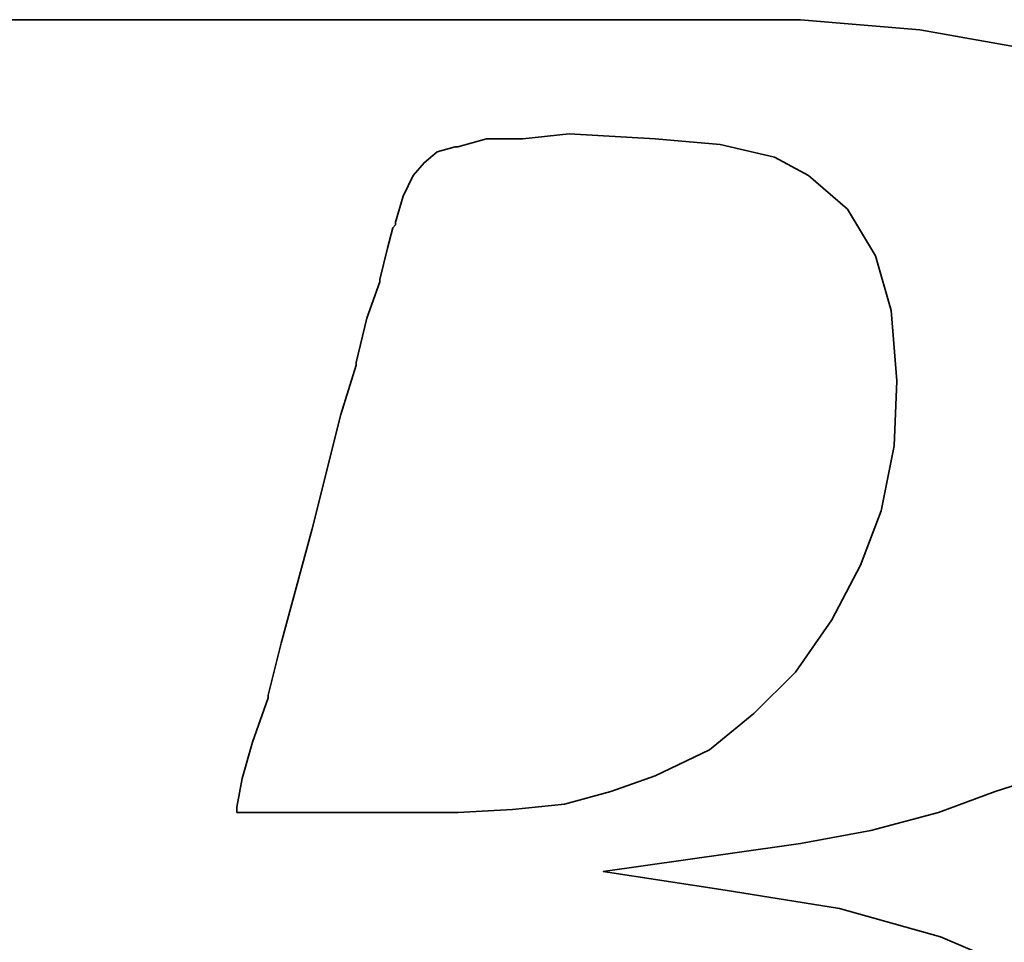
# Model space of a CAD drawing. Extents: x -178 to 287, y 74 to 351.
# Tile 30 of 48: x 208.41 to 209.76, y 143.82 to 145.07. Entities that reach past the tile are written whole.
import ezdxf

# ---------------------------------------------------------------- set-up
doc = ezdxf.new("R2010")
doc.units = 0
doc.header["$LTSCALE"] = 3
doc.header["$MEASUREMENT"] = 0
doc.layers.add('DIM', color=4, linetype='CONTINUOUS')
doc.layers.add('layer 1', color=7, linetype='CONTINUOUS')

# ---------------------------------------------------------------- blocks, each defined once
blk = doc.blocks.new('TBI MOTION logo(完整正式版)')
at = {"layer": 'layer 1', "color": 22, "lineweight": 35}
for points, knots in [([(-64.65375, -6.86375), (-64.65375, -6.86375), (-64.84375, -7.29625), (-64.84375, -7.29625), (-64.84375, -7.29625), (-64.84375, -7.29625), (-64.86875, -7.34375), (-64.86875, -7.34375), (-64.86875, -7.34375), (-64.86875, -7.34375), (-64.86875, -7.36875), (-64.86875, -7.36875), (-64.86875, -7.36875), (-64.86875, -7.36875), (-65.15375, -7.65375), (-65.15375, -7.65375), (-65.15375, -7.65375), (-65.15375, -7.65375), (-65.17875, -7.65375), (-65.17875, -7.65375), (-65.17875, -7.65375), (-65.17875, -7.65375), (-65.20375, -7.67875), (-65.20375, -7.67875), (-65.20375, -7.67875), (-65.20375, -7.67875), (-65.58875, -7.87125), (-65.58875, -7.87125), (-65.58875, -7.87125), (-65.58875, -7.87125), (-65.63375, -7.87125), (-65.63375, -7.87125), (-65.63375, -7.87125), (-65.63375, -7.87125), (-65.65875, -7.89375), (-65.65875, -7.89375), (-65.65875, -7.89375), (-65.65875, -7.89375), (-66.09375, -7.94375), (-66.09375, -7.94375), (-66.09375, -7.94375), (-66.09375, -7.94375), (-66.11375, -7.94375), (-66.11375, -7.94375), (-66.11375, -7.94375), (-66.11375, -7.94375), (-66.16375, -7.94375), (-66.16375, -7.94375), (-66.16375, -7.94375), (-66.16375, -7.94375), (-66.30875, -7.94375), (-66.30875, -7.94375), (-66.30875, -7.94375), (-66.30875, -7.94375), (-66.69375, -7.94375), (-66.69375, -7.94375), (-66.69375, -7.94375), (-66.69375, -7.94375), (-67.07375, -7.94375), (-67.07375, -7.94375), (-67.07375, -7.94375), (-67.07375, -7.94375), (-67.12375, -7.94375), (-67.12375, -7.94375), (-67.12375, -7.94375), (-67.12375, -7.94375), (-67.12375, -7.96625), (-67.12375, -7.96625), (-67.12375, -7.96625), (-67.12375, -7.96625), (-67.14875, -7.99125), (-67.14875, -7.99125), (-67.14875, -7.99125), (-67.14875, -7.99125), (-67.24375, -8.34875), (-67.24375, -8.34875), (-67.24375, -8.34875), (-67.24375, -8.34875), (-67.31375, -8.68625), (-67.31375, -8.68625), (-67.31375, -8.68625), (-67.31375, -8.68625), (-67.26875, -8.68625), (-67.26875, -8.68625), (-67.26875, -8.68625), (-67.26875, -8.68625), (-67.07375, -8.68625), (-67.07375, -8.68625), (-67.07375, -8.68625), (-67.07375, -8.68625), (-66.54875, -8.68625), (-66.54875, -8.68625), (-66.54875, -8.68625), (-66.54875, -8.68625), (-65.82625, -8.68625), (-65.82625, -8.68625), (-65.82625, -8.68625), (-65.82625, -8.68625), (-65.01375, -8.68625), (-65.01375, -8.68625), (-65.01375, -8.68625), (-65.01375, -8.68625), (-64.05375, -8.68625), (-64.05375, -8.68625), (-64.05375, -8.68625), (-64.05375, -8.68625), (-62.08375, -8.68625), (-62.08375, -8.68625), (-62.08375, -8.68625), (-62.08375, -8.68625), (-60.06875, -8.68625), (-60.06875, -8.68625), (-60.06875, -8.68625), (-60.06875, -8.68625), (-59.10875, -8.68625), (-59.10875, -8.68625), (-59.10875, -8.68625), (-59.10875, -8.68625), (-58.29375, -8.68625), (-58.29375, -8.68625), (-58.29375, -8.68625), (-58.29375, -8.68625), (-57.57375, -8.68625), (-57.57375, -8.68625), (-57.57375, -8.68625), (-57.57375, -8.68625), (-57.04875, -8.68625), (-57.04875, -8.68625), (-57.04875, -8.68625), (-57.04875, -8.68625), (-56.85375, -8.68625), (-56.85375, -8.68625), (-56.85375, -8.68625), (-56.85375, -8.68625), (-56.70875, -8.68625), (-56.70875, -8.68625), (-56.70875, -8.68625), (-56.70875, -8.68625), (-56.61375, -8.68625), (-56.61375, -8.68625), (-56.61375, -8.68625), (-56.61375, -8.68625), (-56.56875, -8.68625), (-56.56875, -8.68625), (-56.56875, -8.68625), (-56.56875, -8.68625), (-55.65375, -8.63875), (-55.65375, -8.63875), (-55.65375, -8.63875), (-55.65375, -8.63875), (-54.76875, -8.51875), (-54.76875, -8.51875), (-54.76875, -8.51875), (-54.76875, -8.51875), (-53.90375, -8.30375), (-53.90375, -8.30375), (-53.90375, -8.30375), (-53.90375, -8.30375), (-53.08875, -8.03875), (-53.08875, -8.03875), (-53.08875, -8.03875), (-53.08875, -8.03875), (-52.34375, -7.65375), (-52.34375, -7.65375), (-52.34375, -7.65375), (-52.34375, -7.65375), (-51.69875, -7.29625), (-51.69875, -7.29625), (-51.69875, -7.29625), (-51.69875, -7.29625), (-51.21875, -6.91125), (-51.21875, -6.91125), (-51.21875, -6.91125), (-51.21875, -6.91125), (-50.83375, -6.50375), (-50.83375, -6.50375), (-50.83375, -6.50375), (-50.83375, -6.50375), (-50.44875, -5.94875), (-50.44875, -5.94875), (-50.44875, -5.94875), (-50.44875, -5.94875), (-50.13875, -5.30375), (-50.13875, -5.30375), (-50.13875, -5.30375), (-50.13875, -5.30375), (-49.99375, -4.65375), (-49.99375, -4.65375), (-49.99375, -4.65375), (-49.99375, -4.65375), (-49.92375, -3.98375), (-49.92375, -3.98375), (-49.92375, -3.98375), (-49.92375, -3.98375), (-49.99375, -3.19374), (-49.99375, -3.19374), (-49.99375, -3.19374), (-49.99375, -3.19374), (-50.23374, -2.44874), (-50.23374, -2.44874), (-50.23374, -2.44874), (-50.23374, -2.44874), (-50.59375, -1.87374), (-50.59375, -1.87374), (-50.59375, -1.87374), (-50.59375, -1.87374), (-51.09875, -1.31874), (-51.09875, -1.31874), (-51.09875, -1.31874), (-51.09875, -1.31874), (-51.74375, -0.81875), (-51.74375, -0.81875), (-51.74375, -0.81875), (-51.74375, -0.81875), (-52.53875, -0.48125), (-52.53875, -0.48125), (-52.53875, -0.48125), (-52.53875, -0.48125), (-53.47375, -0.21875), (-53.47375, -0.21875), (-53.47375, -0.21875), (-53.47375, -0.21875), (-54.52875, -0.04874), (-54.52875, -0.04874), (-54.52875, -0.04874), (-54.52875, -0.04874), (-55.65375, 0.12125), (-55.65375, 0.12125), (-55.65375, 0.12125), (-55.65375, 0.12125), (-54.50375, 0.28624), (-54.50375, 0.28624), (-54.50375, 0.28624), (-54.50375, 0.28624), (-53.83375, 0.38124), (-53.83375, 0.38124), (-53.83375, 0.38124), (-53.83375, 0.38124), (-53.18375, 0.50125), (-53.18375, 0.50125), (-53.18375, 0.50125), (-53.18375, 0.50125), (-52.55875, 0.66874), (-52.55875, 0.66874), (-52.55875, 0.66874), (-52.55875, 0.66874), (-52.03375, 0.86124), (-52.03375, 0.86124), (-52.03375, 0.86124), (-52.03375, 0.86124), (-51.50374, 1.03124), (-51.50374, 1.03124), (-51.50374, 1.03124), (-51.50374, 1.03124), (-51.09875, 1.27125), (-51.09875, 1.27125), (-51.09875, 1.27125), (-51.09875, 1.27125), (-50.71375, 1.48624), (-50.71375, 1.48624), (-50.71375, 1.48624), (-50.71375, 1.48624), (-50.37625, 1.77625), (-50.37625, 1.77625), (-50.37625, 1.77625), (-50.37625, 1.77625), (-49.82375, 2.37625), (-49.82375, 2.37625), (-49.82375, 2.37625), (-49.82375, 2.37625), (-49.41875, 2.99625), (-49.41875, 2.99625), (-49.41875, 2.99625), (-49.41875, 2.99625), (-49.22375, 3.76625), (-49.22375, 3.76625), (-49.22375, 3.76625), (-49.22375, 3.76625), (-49.15375, 4.50874), (-49.15375, 4.50874), (-49.15375, 4.50874), (-49.15375, 4.50874), (-49.20375, 5.25125), (-49.20375, 5.25125), (-49.20375, 5.25125), (-49.20375, 5.25125), (-49.41875, 5.92625), (-49.41875, 5.92625), (-49.41875, 5.92625), (-49.41875, 5.92625), (-49.77875, 6.47625), (-49.77875, 6.47625), (-49.77875, 6.47625), (-49.77875, 6.47625), (-50.33125, 7.02624), (-50.33125, 7.02624), (-50.33125, 7.02624), (-50.33125, 7.02624), (-51.00125, 7.43625), (-51.00125, 7.43625), (-51.00125, 7.43625), (-51.00125, 7.43625), (-51.79375, 7.72625), (-51.79375, 7.72625), (-51.79375, 7.72625), (-51.79375, 7.72625), (-52.72875, 7.89124), (-52.72875, 7.89124), (-52.72875, 7.89124), (-52.72875, 7.89124), (-53.83375, 7.98625), (-53.83375, 7.98625), (-53.83375, 7.98625), (-53.83375, 7.98625), (-53.92875, 7.98625), (-53.92875, 7.98625), (-53.92875, 7.98625), (-53.92875, 7.98625), (-54.26375, 7.98625), (-54.26375, 7.98625), (-54.26375, 7.98625), (-54.26375, 7.98625), (-54.74375, 7.98625), (-54.74375, 7.98625), (-54.74375, 7.98625), (-54.74375, 7.98625), (-55.36875, 7.98625), (-55.36875, 7.98625), (-55.36875, 7.98625), (-55.36875, 7.98625), (-56.13375, 7.98625), (-56.13375, 7.98625), (-56.13375, 7.98625), (-56.13375, 7.98625), (-56.94875, 7.98625), (-56.94875, 7.98625), (-56.94875, 7.98625), (-56.94875, 7.98625), (-58.77625, 7.98625), (-58.77625, 7.98625), (-58.77625, 7.98625), (-58.77625, 7.98625), (-60.59875, 7.98625), (-60.59875, 7.98625), (-60.59875, 7.98625), (-60.59875, 7.98625), (-61.41375, 7.98625), (-61.41375, 7.98625), (-61.41375, 7.98625), (-61.41375, 7.98625), (-62.17875, 7.98625), (-62.17875, 7.98625), (-62.17875, 7.98625), (-62.17875, 7.98625), (-62.80375, 7.98625), (-62.80375, 7.98625), (-62.80375, 7.98625), (-62.80375, 7.98625), (-63.30625, 7.98625), (-63.30625, 7.98625), (-63.30625, 7.98625), (-63.30625, 7.98625), (-63.57375, 7.98625), (-63.57375, 7.98625), (-63.57375, 7.98625), (-63.57375, 7.98625), (-63.57375, 7.96375), (-63.57375, 7.96375), (-63.57375, 7.96375), (-63.57375, 7.96375), (-63.59875, 7.94125), (-63.59875, 7.94125), (-63.59875, 7.94125), (-63.59875, 7.94125), (-63.69375, 7.55625), (-63.69375, 7.55625), (-63.69375, 7.55625), (-63.69375, 7.55625), (-63.76375, 7.24624), (-63.76375, 7.24624), (-63.76375, 7.24624), (-63.76375, 7.24624), (-63.23875, 7.24624), (-63.23875, 7.24624), (-63.23875, 7.24624), (-63.23875, 7.24624), (-62.75875, 7.24624), (-62.75875, 7.24624), (-62.75875, 7.24624), (-62.75875, 7.24624), (-62.61125, 7.24624), (-62.61125, 7.24624), (-62.61125, 7.24624), (-62.61125, 7.24624), (-62.56625, 7.24624), (-62.56625, 7.24624), (-62.56625, 7.24624), (-62.56625, 7.24624), (-62.22875, 7.24624), (-62.22875, 7.24624), (-62.22875, 7.24624), (-62.22875, 7.24624), (-62.20375, 7.24624), (-62.20375, 7.24624), (-62.20375, 7.24624), (-62.20375, 7.24624), (-62.17875, 7.21875), (-62.17875, 7.21875), (-62.17875, 7.21875), (-62.17875, 7.21875), (-61.96375, 7.17125), (-61.96375, 7.17125), (-61.96375, 7.17125), (-61.96375, 7.17125), (-61.72375, 7.12624), (-61.72375, 7.12624), (-61.72375, 7.12624), (-61.72375, 7.12624), (-61.70375, 7.12624), (-61.70375, 7.12624), (-61.70375, 7.12624), (-61.70375, 7.12624), (-61.55875, 7.07624), (-61.55875, 7.07624), (-61.55875, 7.07624), (-61.55875, 7.07624), (-61.50875, 7.07624), (-61.50875, 7.07624), (-61.50875, 7.07624), (-61.50875, 7.07624), (-61.48375, 7.02624), (-61.48375, 7.02624), (-61.48375, 7.02624), (-61.48375, 7.02624), (-61.31875, 6.83375), (-61.31875, 6.83375), (-61.31875, 6.83375), (-61.31875, 6.83375), (-61.29375, 6.81125), (-61.29375, 6.81125), (-61.29375, 6.81125), (-61.29375, 6.81125), (-61.29375, 6.78625), (-61.29375, 6.78625), (-61.29375, 6.78625), (-61.29375, 6.78625), (-61.19875, 6.50124), (-61.19875, 6.50124), (-61.19875, 6.50124), (-61.19875, 6.50124), (-61.17375, 6.45124), (-61.17375, 6.45124), (-61.17375, 6.45124), (-61.17375, 6.45124), (-61.19875, 6.40625), (-61.19875, 6.40625), (-61.19875, 6.40625), (-61.19875, 6.40625), (-61.26875, 5.99624), (-61.26875, 5.99624), (-61.26875, 5.99624), (-61.26875, 5.99624), (-61.26875, 5.85125), (-61.26875, 5.85125), (-61.26875, 5.85125), (-61.26875, 5.85125), (-61.26875, 5.82625), (-61.26875, 5.82625), (-61.26875, 5.82625), (-61.26875, 5.82625), (-61.29375, 5.80625), (-61.29375, 5.80625), (-61.29375, 5.80625), (-61.29375, 5.80625), (-61.34125, 5.66125), (-61.34125, 5.66125), (-61.34125, 5.66125), (-61.34125, 5.66125), (-61.41375, 5.44625), (-61.41375, 5.44625), (-61.41375, 5.44625), (-61.41375, 5.44625), (-61.48375, 5.15625), (-61.48375, 5.15625), (-61.48375, 5.15625), (-61.48375, 5.15625), (-61.58375, 4.82124), (-61.58375, 4.82124), (-61.58375, 4.82124), (-61.58375, 4.82124), (-61.79875, 4.00375), (-61.79875, 4.00375), (-61.79875, 4.00375), (-61.79875, 4.00375), (-62.05875, 2.99625), (-62.05875, 2.99625), (-62.05875, 2.99625), (-62.05875, 2.99625), (-62.34875, 1.91625), (-62.34875, 1.91625), (-62.34875, 1.91625), (-62.34875, 1.91625), (-62.97375, -0.41124), (-62.97375, -0.41124), (-62.97375, -0.41124), (-62.97375, -0.41124), (-63.59875, -2.75875), (-63.59875, -2.75875), (-63.59875, -2.75875), (-63.59875, -2.75875), (-63.88375, -3.86374), (-63.88375, -3.86374), (-63.88375, -3.86374), (-63.88375, -3.86374), (-64.14875, -4.82374), (-64.14875, -4.82374), (-64.14875, -4.82374), (-64.14875, -4.82374), (-64.36375, -5.64125), (-64.36375, -5.64125), (-64.36375, -5.64125), (-64.36375, -5.64125), (-64.43625, -5.97625), (-64.43625, -5.97625), (-64.43625, -5.97625), (-64.43625, -5.97625), (-64.50875, -6.28625), (-64.50875, -6.28625), (-64.50875, -6.28625), (-64.50875, -6.28625), (-64.50875, -6.30875), (-64.50875, -6.30875), (-64.50875, -6.30875), (-64.50875, -6.30875), (-64.57875, -6.50375), (-64.57875, -6.50375), (-64.57875, -6.50375), (-64.57875, -6.50375), (-64.62875, -6.69625), (-64.62875, -6.69625), (-64.62875, -6.69625), (-64.62875, -6.69625), (-64.62875, -6.76875), (-64.62875, -6.76875), (-64.62875, -6.76875), (-64.62875, -6.76875), (-64.62875, -6.81375), (-64.62875, -6.81375), (-64.62875, -6.81375), (-64.62875, -6.81375), (-64.62875, -6.83875), (-64.62875, -6.83875), (-64.62875, -6.83875), (-64.62875, -6.83875), (-64.65375, -6.86375), (-64.65375, -6.86375)], [0, 0, 0, 0, 0.0071942, 0.0071942, 0.0071942, 0.0071942, 0.0143885, 0.0143885, 0.0143885, 0.0143885, 0.0215827, 0.0215827, 0.0215827, 0.0215827, 0.028777, 0.028777, 0.028777, 0.028777, 0.0359712, 0.0359712, 0.0359712, 0.0359712, 0.0431655, 0.0431655, 0.0431655, 0.0431655, 0.0503597, 0.0503597, 0.0503597, 0.0503597, 0.057554, 0.057554, 0.057554, 0.057554, 0.0647482, 0.0647482, 0.0647482, 0.0647482, 0.0719424, 0.0719424, 0.0719424, 0.0719424, 0.0791367, 0.0791367, 0.0791367, 0.0791367, 0.0863309, 0.0863309, 0.0863309, 0.0863309, 0.0935252, 0.0935252, 0.0935252, 0.0935252, 0.1007194, 0.1007194, 0.1007194, 0.1007194, 0.1079137, 0.1079137, 0.1079137, 0.1079137, 0.1151079, 0.1151079, 0.1151079, 0.1151079, 0.1223022, 0.1223022, 0.1223022, 0.1223022, 0.1294964, 0.1294964, 0.1294964, 0.1294964, 0.1366906, 0.1366906, 0.1366906, 0.1366906, 0.1438849, 0.1438849, 0.1438849, 0.1438849, 0.1510791, 0.1510791, 0.1510791, 0.1510791, 0.1582734, 0.1582734, 0.1582734, 0.1582734, 0.1654676, 0.1654676, 0.1654676, 0.1654676, 0.1726619, 0.1726619, 0.1726619, 0.1726619, 0.1798561, 0.1798561, 0.1798561, 0.1798561, 0.1870504, 0.1870504, 0.1870504, 0.1870504, 0.1942446, 0.1942446, 0.1942446, 0.1942446, 0.2014388, 0.2014388, 0.2014388, 0.2014388, 0.2086331, 0.2086331, 0.2086331, 0.2086331, 0.2158273, 0.2158273, 0.2158273, 0.2158273, 0.2230216, 0.2230216, 0.2230216, 0.2230216, 0.2302158, 0.2302158, 0.2302158, 0.2302158, 0.2374101, 0.2374101, 0.2374101, 0.2374101, 0.2446043, 0.2446043, 0.2446043, 0.2446043, 0.2517986, 0.2517986, 0.2517986, 0.2517986, 0.2589928, 0.2589928, 0.2589928, 0.2589928, 0.2661871, 0.2661871, 0.2661871, 0.2661871, 0.2733813, 0.2733813, 0.2733813, 0.2733813, 0.2805755, 0.2805755, 0.2805755, 0.2805755, 0.2877698, 0.2877698, 0.2877698, 0.2877698, 0.294964, 0.294964, 0.294964, 0.294964, 0.3021583, 0.3021583, 0.3021583, 0.3021583, 0.3093525, 0.3093525, 0.3093525, 0.3093525, 0.3165468, 0.3165468, 0.3165468, 0.3165468, 0.323741, 0.323741, 0.323741, 0.323741, 0.3309353, 0.3309353, 0.3309353, 0.3309353, 0.3381295, 0.3381295, 0.3381295, 0.3381295, 0.3453237, 0.3453237, 0.3453237, 0.3453237, 0.352518, 0.352518, 0.352518, 0.352518, 0.3597122, 0.3597122, 0.3597122, 0.3597122, 0.3669065, 0.3669065, 0.3669065, 0.3669065, 0.3741007, 0.3741007, 0.3741007, 0.3741007, 0.381295, 0.381295, 0.381295, 0.381295, 0.3884892, 0.3884892, 0.3884892, 0.3884892, 0.3956835, 0.3956835, 0.3956835, 0.3956835, 0.4028777, 0.4028777, 0.4028777, 0.4028777, 0.4100719, 0.4100719, 0.4100719, 0.4100719, 0.4172662, 0.4172662, 0.4172662, 0.4172662, 0.4244604, 0.4244604, 0.4244604, 0.4244604, 0.4316547, 0.4316547, 0.4316547, 0.4316547, 0.4388489, 0.4388489, 0.4388489, 0.4388489, 0.4460432, 0.4460432, 0.4460432, 0.4460432, 0.4532374, 0.4532374, 0.4532374, 0.4532374, 0.4604317, 0.4604317, 0.4604317, 0.4604317, 0.4676259, 0.4676259, 0.4676259, 0.4676259, 0.4748201, 0.4748201, 0.4748201, 0.4748201, 0.4820144, 0.4820144, 0.4820144, 0.4820144, 0.4892086, 0.4892086, 0.4892086, 0.4892086, 0.4964029, 0.4964029, 0.4964029, 0.4964029, 0.5035971, 0.5035971, 0.5035971, 0.5035971, 0.5107914, 0.5107914, 0.5107914, 0.5107914, 0.5179856, 0.5179856, 0.5179856, 0.5179856, 0.5251799, 0.5251799, 0.5251799, 0.5251799, 0.5323741, 0.5323741, 0.5323741, 0.5323741, 0.5395683, 0.5395683, 0.5395683, 0.5395683, 0.5467626, 0.5467626, 0.5467626, 0.5467626, 0.5539568, 0.5539568, 0.5539568, 0.5539568, 0.5611511, 0.5611511, 0.5611511, 0.5611511, 0.5683453, 0.5683453, 0.5683453, 0.5683453, 0.5755396, 0.5755396, 0.5755396, 0.5755396, 0.5827338, 0.5827338, 0.5827338, 0.5827338, 0.5899281, 0.5899281, 0.5899281, 0.5899281, 0.5971223, 0.5971223, 0.5971223, 0.5971223, 0.6043165, 0.6043165, 0.6043165, 0.6043165, 0.6115108, 0.6115108, 0.6115108, 0.6115108, 0.618705, 0.618705, 0.618705, 0.618705, 0.6258993, 0.6258993, 0.6258993, 0.6258993, 0.6330935, 0.6330935, 0.6330935, 0.6330935, 0.6402878, 0.6402878, 0.6402878, 0.6402878, 0.647482, 0.647482, 0.647482, 0.647482, 0.6546763, 0.6546763, 0.6546763, 0.6546763, 0.6618705, 0.6618705, 0.6618705, 0.6618705, 0.6690647, 0.6690647, 0.6690647, 0.6690647, 0.676259, 0.676259, 0.676259, 0.676259, 0.6834532, 0.6834532, 0.6834532, 0.6834532, 0.6906475, 0.6906475, 0.6906475, 0.6906475, 0.6978417, 0.6978417, 0.6978417, 0.6978417, 0.705036, 0.705036, 0.705036, 0.705036, 0.7122302, 0.7122302, 0.7122302, 0.7122302, 0.7194245, 0.7194245, 0.7194245, 0.7194245, 0.7266187, 0.7266187, 0.7266187, 0.7266187, 0.7338129, 0.7338129, 0.7338129, 0.7338129, 0.7410072, 0.7410072, 0.7410072, 0.7410072, 0.7482014, 0.7482014, 0.7482014, 0.7482014, 0.7553957, 0.7553957, 0.7553957, 0.7553957, 0.7625899, 0.7625899, 0.7625899, 0.7625899, 0.7697842, 0.7697842, 0.7697842, 0.7697842, 0.7769784, 0.7769784, 0.7769784, 0.7769784, 0.7841727, 0.7841727, 0.7841727, 0.7841727, 0.7913669, 0.7913669, 0.7913669, 0.7913669, 0.7985612, 0.7985612, 0.7985612, 0.7985612, 0.8057554, 0.8057554, 0.8057554, 0.8057554, 0.8129496, 0.8129496, 0.8129496, 0.8129496, 0.8201439, 0.8201439, 0.8201439, 0.8201439, 0.8273381, 0.8273381, 0.8273381, 0.8273381, 0.8345324, 0.8345324, 0.8345324, 0.8345324, 0.8417266, 0.8417266, 0.8417266, 0.8417266, 0.8489209, 0.8489209, 0.8489209, 0.8489209, 0.8561151, 0.8561151, 0.8561151, 0.8561151, 0.8633094, 0.8633094, 0.8633094, 0.8633094, 0.8705036, 0.8705036, 0.8705036, 0.8705036, 0.8776978, 0.8776978, 0.8776978, 0.8776978, 0.8848921, 0.8848921, 0.8848921, 0.8848921, 0.8920863, 0.8920863, 0.8920863, 0.8920863, 0.8992806, 0.8992806, 0.8992806, 0.8992806, 0.9064748, 0.9064748, 0.9064748, 0.9064748, 0.9136691, 0.9136691, 0.9136691, 0.9136691, 0.9208633, 0.9208633, 0.9208633, 0.9208633, 0.9280576, 0.9280576, 0.9280576, 0.9280576, 0.9352518, 0.9352518, 0.9352518, 0.9352518, 0.942446, 0.942446, 0.942446, 0.942446, 0.9496403, 0.9496403, 0.9496403, 0.9496403, 0.9568345, 0.9568345, 0.9568345, 0.9568345, 0.9640288, 0.9640288, 0.9640288, 0.9640288, 0.971223, 0.971223, 0.971223, 0.971223, 0.9784173, 0.9784173, 0.9784173, 0.9784173, 0.9856115, 0.9856115, 0.9856115, 0.9856115, 0.9928058, 0.9928058, 0.9928058, 0.9928058, 1, 1, 1, 1]), ([(-57.50375, 6.35625), (-57.50375, 6.35625), (-57.57375, 6.11625), (-57.57375, 6.11625), (-57.57375, 6.11625), (-57.57375, 6.11625), (-57.57375, 6.09125), (-57.57375, 6.09125), (-57.57375, 6.09125), (-57.57375, 6.09125), (-57.59875, 6.06625), (-57.59875, 6.06625), (-57.59875, 6.06625), (-57.59875, 6.06625), (-57.64875, 5.87625), (-57.64875, 5.87625), (-57.64875, 5.87625), (-57.64875, 5.87625), (-57.71875, 5.58875), (-57.71875, 5.58875), (-57.71875, 5.58875), (-57.71875, 5.58875), (-57.71875, 5.56625), (-57.71875, 5.56625), (-57.71875, 5.56625), (-57.71875, 5.56625), (-57.83875, 5.23125), (-57.83875, 5.23125), (-57.83875, 5.23125), (-57.83875, 5.23125), (-57.93625, 4.82124), (-57.93625, 4.82124), (-57.93625, 4.82124), (-57.93625, 4.82124), (-57.93625, 4.79624), (-57.93625, 4.79624), (-57.93625, 4.79624), (-57.93625, 4.79624), (-58.07875, 4.34125), (-58.07875, 4.34125), (-58.07875, 4.34125), (-58.07875, 4.34125), (-58.34375, 3.28625), (-58.34375, 3.28625), (-58.34375, 3.28625), (-58.34375, 3.28625), (-58.62875, 2.23124), (-58.62875, 2.23124), (-58.62875, 2.23124), (-58.62875, 2.23124), (-58.74875, 1.75125), (-58.74875, 1.75125), (-58.74875, 1.75125), (-58.74875, 1.75125), (-58.74875, 1.72625), (-58.74875, 1.72625), (-58.74875, 1.72625), (-58.74875, 1.72625), (-58.89375, 1.31625), (-58.89375, 1.31625), (-58.89375, 1.31625), (-58.89375, 1.31625), (-58.98875, 0.98124), (-58.98875, 0.98124), (-58.98875, 0.98124), (-58.98875, 0.98124), (-59.03875, 0.71625), (-59.03875, 0.71625), (-59.03875, 0.71625), (-59.03875, 0.71625), (-59.03875, 0.66874), (-59.03875, 0.66874), (-59.03875, 0.66874), (-59.03875, 0.66874), (-58.91875, 0.66874), (-58.91875, 0.66874), (-58.91875, 0.66874), (-58.91875, 0.66874), (-58.53375, 0.66874), (-58.53375, 0.66874), (-58.53375, 0.66874), (-58.53375, 0.66874), (-58.10375, 0.66874), (-58.10375, 0.66874), (-58.10375, 0.66874), (-58.10375, 0.66874), (-57.66875, 0.66874), (-57.66875, 0.66874), (-57.66875, 0.66874), (-57.66875, 0.66874), (-57.33375, 0.66874), (-57.33375, 0.66874), (-57.33375, 0.66874), (-57.33375, 0.66874), (-57.09375, 0.66874), (-57.09375, 0.66874), (-57.09375, 0.66874), (-57.09375, 0.66874), (-56.99875, 0.66874), (-56.99875, 0.66874), (-56.99875, 0.66874), (-56.99875, 0.66874), (-56.49375, 0.69374), (-56.49375, 0.69374), (-56.49375, 0.69374), (-56.49375, 0.69374), (-56.01375, 0.74374), (-56.01375, 0.74374), (-56.01375, 0.74374), (-56.01375, 0.74374), (-55.58375, 0.86124), (-55.58375, 0.86124), (-55.58375, 0.86124), (-55.58375, 0.86124), (-55.17375, 1.00624), (-55.17375, 1.00624), (-55.17375, 1.00624), (-55.17375, 1.00624), (-54.67375, 1.24625), (-54.67375, 1.24625), (-54.67375, 1.24625), (-54.67375, 1.24625), (-54.26375, 1.58124), (-54.26375, 1.58124), (-54.26375, 1.58124), (-54.26375, 1.58124), (-53.87875, 1.96374), (-53.87875, 1.96374), (-53.87875, 1.96374), (-53.87875, 1.96374), (-53.54375, 2.44625), (-53.54375, 2.44625), (-53.54375, 2.44625), (-53.54375, 2.44625), (-53.27875, 2.95125), (-53.27875, 2.95125), (-53.27875, 2.95125), (-53.27875, 2.95125), (-53.08875, 3.45124), (-53.08875, 3.45124), (-53.08875, 3.45124), (-53.08875, 3.45124), (-52.96875, 4.05124), (-52.96875, 4.05124), (-52.96875, 4.05124), (-52.96875, 4.05124), (-52.94375, 4.65125), (-52.94375, 4.65125), (-52.94375, 4.65125), (-52.94375, 4.65125), (-52.99375, 5.30125), (-52.99375, 5.30125), (-52.99375, 5.30125), (-52.99375, 5.30125), (-53.13875, 5.80625), (-53.13875, 5.80625), (-53.13875, 5.80625), (-53.13875, 5.80625), (-53.39875, 6.23625), (-53.39875, 6.23625), (-53.39875, 6.23625), (-53.39875, 6.23625), (-53.75875, 6.54875), (-53.75875, 6.54875), (-53.75875, 6.54875), (-53.75875, 6.54875), (-54.07375, 6.71625), (-54.07375, 6.71625), (-54.07375, 6.71625), (-54.07375, 6.71625), (-54.57375, 6.83375), (-54.57375, 6.83375), (-54.57375, 6.83375), (-54.57375, 6.83375), (-55.17375, 6.88625), (-55.17375, 6.88625), (-55.17375, 6.88625), (-55.17375, 6.88625), (-55.96875, 6.93125), (-55.96875, 6.93125), (-55.96875, 6.93125), (-55.96875, 6.93125), (-56.39875, 6.88625), (-56.39875, 6.88625), (-56.39875, 6.88625), (-56.39875, 6.88625), (-56.42125, 6.88625), (-56.42125, 6.88625), (-56.42125, 6.88625), (-56.42125, 6.88625), (-56.73375, 6.88625), (-56.73375, 6.88625), (-56.73375, 6.88625), (-56.73375, 6.88625), (-56.99875, 6.81125), (-56.99875, 6.81125), (-56.99875, 6.81125), (-56.99875, 6.81125), (-57.02375, 6.81125), (-57.02375, 6.81125), (-57.02375, 6.81125), (-57.02375, 6.81125), (-57.18875, 6.76625), (-57.18875, 6.76625), (-57.18875, 6.76625), (-57.18875, 6.76625), (-57.30875, 6.66625), (-57.30875, 6.66625), (-57.30875, 6.66625), (-57.30875, 6.66625), (-57.40875, 6.54875), (-57.40875, 6.54875), (-57.40875, 6.54875), (-57.40875, 6.54875), (-57.50375, 6.35625), (-57.50375, 6.35625)], [0, 0, 0, 0, 0.0185185, 0.0185185, 0.0185185, 0.0185185, 0.037037, 0.037037, 0.037037, 0.037037, 0.0555556, 0.0555556, 0.0555556, 0.0555556, 0.0740741, 0.0740741, 0.0740741, 0.0740741, 0.0925926, 0.0925926, 0.0925926, 0.0925926, 0.1111111, 0.1111111, 0.1111111, 0.1111111, 0.1296296, 0.1296296, 0.1296296, 0.1296296, 0.1481481, 0.1481481, 0.1481481, 0.1481481, 0.1666667, 0.1666667, 0.1666667, 0.1666667, 0.1851852, 0.1851852, 0.1851852, 0.1851852, 0.2037037, 0.2037037, 0.2037037, 0.2037037, 0.2222222, 0.2222222, 0.2222222, 0.2222222, 0.2407407, 0.2407407, 0.2407407, 0.2407407, 0.2592593, 0.2592593, 0.2592593, 0.2592593, 0.2777778, 0.2777778, 0.2777778, 0.2777778, 0.2962963, 0.2962963, 0.2962963, 0.2962963, 0.3148148, 0.3148148, 0.3148148, 0.3148148, 0.3333333, 0.3333333, 0.3333333, 0.3333333, 0.3518519, 0.3518519, 0.3518519, 0.3518519, 0.3703704, 0.3703704, 0.3703704, 0.3703704, 0.3888889, 0.3888889, 0.3888889, 0.3888889, 0.4074074, 0.4074074, 0.4074074, 0.4074074, 0.4259259, 0.4259259, 0.4259259, 0.4259259, 0.4444444, 0.4444444, 0.4444444, 0.4444444, 0.462963, 0.462963, 0.462963, 0.462963, 0.4814815, 0.4814815, 0.4814815, 0.4814815, 0.5, 0.5, 0.5, 0.5, 0.5185185, 0.5185185, 0.5185185, 0.5185185, 0.537037, 0.537037, 0.537037, 0.537037, 0.5555556, 0.5555556, 0.5555556, 0.5555556, 0.5740741, 0.5740741, 0.5740741, 0.5740741, 0.5925926, 0.5925926, 0.5925926, 0.5925926, 0.6111111, 0.6111111, 0.6111111, 0.6111111, 0.6296296, 0.6296296, 0.6296296, 0.6296296, 0.6481481, 0.6481481, 0.6481481, 0.6481481, 0.6666667, 0.6666667, 0.6666667, 0.6666667, 0.6851852, 0.6851852, 0.6851852, 0.6851852, 0.7037037, 0.7037037, 0.7037037, 0.7037037, 0.7222222, 0.7222222, 0.7222222, 0.7222222, 0.7407407, 0.7407407, 0.7407407, 0.7407407, 0.7592593, 0.7592593, 0.7592593, 0.7592593, 0.7777778, 0.7777778, 0.7777778, 0.7777778, 0.7962963, 0.7962963, 0.7962963, 0.7962963, 0.8148148, 0.8148148, 0.8148148, 0.8148148, 0.8333333, 0.8333333, 0.8333333, 0.8333333, 0.8518519, 0.8518519, 0.8518519, 0.8518519, 0.8703704, 0.8703704, 0.8703704, 0.8703704, 0.8888889, 0.8888889, 0.8888889, 0.8888889, 0.9074074, 0.9074074, 0.9074074, 0.9074074, 0.9259259, 0.9259259, 0.9259259, 0.9259259, 0.9444444, 0.9444444, 0.9444444, 0.9444444, 0.962963, 0.962963, 0.962963, 0.962963, 0.9814815, 0.9814815, 0.9814815, 0.9814815, 1, 1, 1, 1])]:
    blk.add_open_spline(points, degree=3, knots=knots, dxfattribs=at)

msp = doc.modelspace()

# ---------------------------------------------------------------- block references
at = {"layer": 'DIM', "color": 7, "xscale": 0.1478062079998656, "yscale": 0.1478062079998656, "zscale": 0.1478062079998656}
msp.add_blockref('TBI MOTION logo(完整正式版)', (217.4366, 143.8936), dxfattribs=at)

doc.saveas('drawing.dxf')
